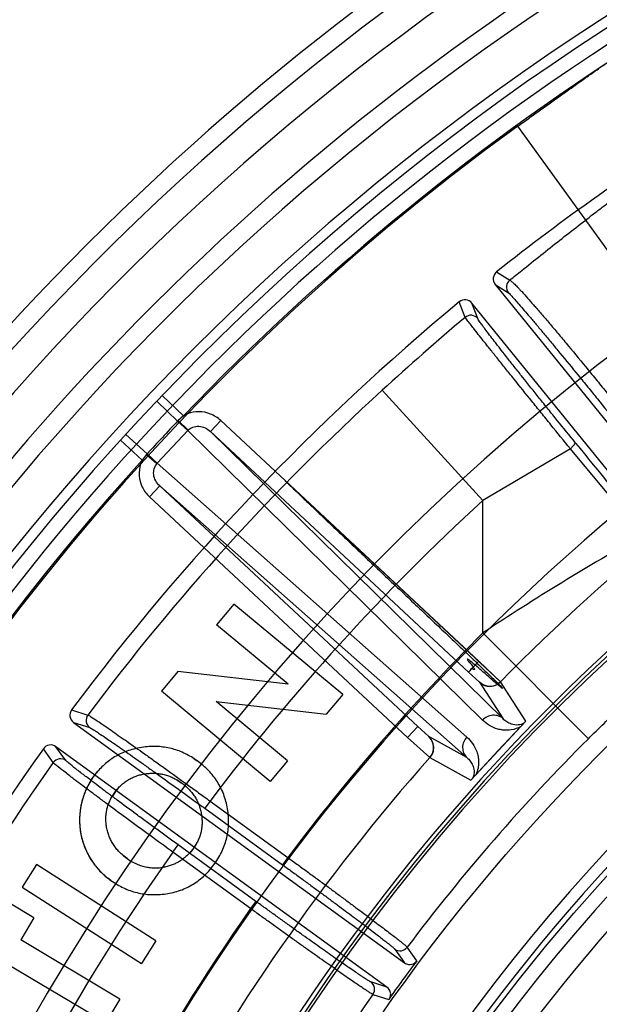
# Model space of a CAD drawing. Header units: millimetres. Extents: x 0 to 297, y 0 to 210.
# Tile 84 of 256: x 144.408 to 144.544, y 93.456 to 93.686. Entities that reach past the tile are written whole.
import ezdxf

# ---------------------------------------------------------------- set-up
doc = ezdxf.new("R2010")
doc.units = ezdxf.units.MM
doc.header["$LTSCALE"] = 16.335
doc.layers.get('0').update_dxf_attribs({"linetype": 'CONTINUOUS'})
for name, color, linetype in [('01_GLOBAL', 7, 'CONTINUOUS'), ('INTFCLR_144815', 7, 'CONTINUOUS'), ('INTFCLR_72935', 7, 'CONTINUOUS')]:
    doc.layers.add(name, color=color, linetype=linetype)

msp = doc.modelspace()

# ---------------------------------------------------------------- linework, layer by layer
at = {"color": 7, "linetype": 'Continuous'}
msp.add_circle((145.8748034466, 92.1344639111), 2.66, dxfattribs=at)
at = {"color": 9, "linetype": 'Continuous'}
msp.add_arc((145.8748034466, 92.1344639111), 2.6259090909, 92.9674534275, 177.0325465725, dxfattribs=at)
at = {"layer": '01_GLOBAL', "color": 7, "linetype": 'Continuous'}
msp.add_circle((145.8748034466, 92.1344639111), 2.695, dxfattribs=at)
at = {"layer": 'INTFCLR_144815', "color": 9, "linetype": 'Continuous'}
for p, q in [((144.5573919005, 93.61610007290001), (144.5245972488, 93.6613982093)), ((144.5196814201, 93.6273647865), (144.5227661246, 93.6253936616)), ((144.5193555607, 93.6243976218), (144.5224332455, 93.62242582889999)), ((144.5122973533, 93.61668955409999), (144.5109443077, 93.62029396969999)), ((144.5152687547, 93.6163974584), (144.5139134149, 93.61999500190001)), ((144.4464188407, 93.59361746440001), (144.4414210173, 93.5983947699)), ((144.5164636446, 93.5738090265), (144.4928839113, 93.59960904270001)), ((144.4401498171, 93.5970600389), (144.4450482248, 93.5924055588)), ((144.4464188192, 93.5936174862), (144.4451668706, 93.59252976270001)), ((144.4450482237, 93.5924055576), (144.4474192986, 93.59019449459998)), ((144.4451668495, 93.5925297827), (144.4474793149, 93.5902573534)), ((144.4551334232, 93.5925462), (144.4527465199, 93.5899865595)), ((144.5155135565, 93.5362408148), (144.4551334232, 93.5925462)), ((144.4329178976, 93.5893047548), (144.4379027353, 93.5847429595)), ((144.4402738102, 93.5825318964), (144.4474192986, 93.59019449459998)), ((144.4474192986, 93.59019449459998), (144.4474793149, 93.5902573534)), ((144.5163810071, 93.52242673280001), (144.4474192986, 93.59019449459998)), ((144.4527465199, 93.5899865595), (144.5131266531, 93.5336811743)), ((144.5211962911, 93.5227218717), (144.4527465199, 93.5899865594)), ((144.4316750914, 93.5879435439), (144.4367893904, 93.5832911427)), ((144.5369352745, 93.5859342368), (144.5381575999, 93.5872556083)), ((144.4377871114, 93.58461593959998), (144.4367893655, 93.5832911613)), ((144.4377870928, 93.58461595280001), (144.440215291, 93.5824676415)), ((144.4402738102, 93.5825318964), (144.4379027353, 93.5847429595)), ((144.536935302, 93.58593424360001), (144.5164636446, 93.5738090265)), ((144.553809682, 93.5656447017), (144.5369352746, 93.5859342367)), ((144.4402152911, 93.5824676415), (144.4402738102, 93.5825318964)), ((144.4402738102, 93.5825318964), (144.5126870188, 93.5184654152)), ((144.440852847, 93.57723215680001), (144.4384659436, 93.5746725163)), ((144.440852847, 93.57723215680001), (144.512728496, 93.5136412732)), ((144.5012329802, 93.5209267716), (144.440852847, 93.57723215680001)), ((144.4384659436, 93.5746725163), (144.4988460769, 93.5183671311)), ((144.5164636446, 93.542816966), (144.5164636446, 93.5738090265)), ((144.5411420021, 93.518065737), (144.5164636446, 93.542816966)), ((144.5131266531, 93.5336811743), (144.515706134, 93.5312894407)), ((144.5156650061, 93.53127381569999), (144.5211962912, 93.5227218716)), ((144.526502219, 93.5222108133), (144.52054849, 93.5313835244)), ((144.4202552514, 93.52481608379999), (144.4240532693, 93.52361267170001)), ((144.4207080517, 93.52186514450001), (144.4244992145, 93.5206589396)), ((144.4988460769, 93.51836713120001), (144.5012329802, 93.5209267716)), ((144.5038115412, 93.5185625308), (144.5012329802, 93.5209267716)), ((144.512728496, 93.51364127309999), (144.5038115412, 93.5185625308)), ((144.4159598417, 93.5124877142), (144.4136429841, 93.51572699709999)), ((144.4189052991, 93.51297420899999), (144.4165879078, 93.5162061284)), ((144.5040427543, 93.5136832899), (144.5136084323, 93.5083839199)), ((144.452642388, 93.50347976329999), (144.451408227, 93.50178108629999)), ((144.452642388, 93.50347976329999), (144.4708217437, 93.4902716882)), ((144.451408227, 93.50178108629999), (144.4695875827, 93.48857301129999)), ((144.443939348, 93.4915178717), (144.445173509, 93.4932165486)), ((144.4633608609, 93.480002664), (144.445173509, 93.4932165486)), ((144.4621266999, 93.47830398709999), (144.443939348, 93.4915178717)), ((144.4708217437, 93.4902716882), (144.4695875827, 93.48857301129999)), ((144.4633608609, 93.480002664), (144.4621266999, 93.47830398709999)), ((144.4958442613, 93.46882372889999), (144.4981368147, 93.4656098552)), ((144.5010055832, 93.466119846), (144.4987561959, 93.46926423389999)), ((144.4940223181, 93.4599467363), (144.4902573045, 93.4611339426)), ((144.4907382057, 93.4582284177), (144.4944237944, 93.4570607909))]:
    msp.add_line(p, q, dxfattribs=at)
at = {"layer": 'INTFCLR_144815', "color": 6, "linetype": 'Continuous'}
for p, q in [((144.5193555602, 93.6243976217), (144.5795454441, 93.55006930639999)), ((144.5741054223, 93.54566406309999), (144.5139134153, 93.61999500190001)), ((144.4582062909, 93.5495965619), (144.4541793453, 93.5447481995)), ((144.4836835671, 93.5284467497), (144.4582062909, 93.5495965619)), ((144.4709415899, 93.5308308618), (144.4541793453, 93.5447481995)), ((144.4451036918, 93.53381601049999), (144.4412570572, 93.52917467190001)), ((144.4709415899, 93.5308308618), (144.4451036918, 93.53381601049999)), ((144.4667343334, 93.50802485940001), (144.4412570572, 93.52917467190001)), ((144.483683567, 93.5284467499), (144.4798168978, 93.5237920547)), ((144.4707612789, 93.5128799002), (144.4540457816, 93.52675716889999)), ((144.4540457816, 93.52675716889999), (144.4798168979, 93.5237920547)), ((144.4207080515, 93.52186514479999), (144.4981368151, 93.4656098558)), ((144.4940223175, 93.4599467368), (144.4165879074, 93.5162061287)), ((144.4505747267, 93.5121607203), (144.4496175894, 93.5128966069)), ((144.4707612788, 93.5128799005), (144.4667343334, 93.50802485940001)), ((144.4458978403, 93.5077811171), (144.4449731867, 93.50838520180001)), ((144.4467552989, 93.5071135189), (144.4458978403, 93.5077811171)), ((144.4303309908, 93.50548382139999), (144.4297269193, 93.50455266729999)), ((144.431011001, 93.5063482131), (144.4303309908, 93.50548382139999)), ((144.4493195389, 93.493282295), (144.4487627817, 93.49242796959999)), ((144.4323719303, 93.49069516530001), (144.4332426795, 93.49001714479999)), ((144.4332426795, 93.49001714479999), (144.4341225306, 93.4894400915)), ((144.4120196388, 93.4886066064), (144.4086471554, 93.48333084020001)), ((144.4399544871, 93.4707491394), (144.4120196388, 93.4886066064)), ((144.429436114, 93.484901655), (144.4305606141, 93.48415832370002)), ((144.4086471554, 93.48333084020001), (144.4365820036, 93.4654733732)), ((144.4114281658, 93.4761836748), (144.4060722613, 93.47937584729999)), ((144.4114281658, 93.4761836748), (144.4083294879, 93.47098136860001)), ((144.4315228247, 93.4571508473), (144.4083294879, 93.47098136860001)), ((144.439954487, 93.47074913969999), (144.4365820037, 93.4654733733)), ((144.4050371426, 93.4654651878), (144.4282304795, 93.4516346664)), ((144.5005753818, 93.46558681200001), (144.5010055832, 93.466119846)), ((144.4315228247, 93.4571508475), (144.4282304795, 93.4516346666)), ((144.4947977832, 93.4576346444), (144.4944237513, 93.457060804))]:
    msp.add_line(p, q, dxfattribs=at)
at = {"layer": 'INTFCLR_144815', "color": 7, "linetype": 'Continuous'}
for p, q in [((144.52054849, 93.5313835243), (144.4702284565, 93.57846985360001)), ((144.5131266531, 93.5336811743), (144.5155135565, 93.5362408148)), ((144.5155135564, 93.5362408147), (144.5205484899, 93.5313835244)), ((144.5136083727, 93.5083839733), (144.5265021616, 93.52221086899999)), ((144.5200552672, 93.5152974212), (144.5265021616, 93.5222108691)), ((144.498846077, 93.5183671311), (144.5040427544, 93.51368329)), ((144.5136083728, 93.5083839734), (144.5200552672, 93.5152974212)), ((144.4489021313, 93.51337768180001), (144.4496175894, 93.5128966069)), ((144.4496175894, 93.5128966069), (144.4489021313, 93.51337768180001)), ((144.4253423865, 93.5091367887), (144.4264120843, 93.5104927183)), ((144.4244081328, 93.5076885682), (144.4253423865, 93.5091367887)), ((144.4248586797, 93.50842037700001), (144.4253423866, 93.50913678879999)), ((144.4449731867, 93.50838520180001), (144.4458978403, 93.5077811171)), ((144.4297269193, 93.50455266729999), (144.4303309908, 93.50548382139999)), ((144.4303309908, 93.50548382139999), (144.4307923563, 93.5060802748)), ((144.4487627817, 93.49242796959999), (144.4481787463, 93.49167362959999)), ((144.4493195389, 93.493282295), (144.4487627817, 93.49242796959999)), ((144.4332426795, 93.49001714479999), (144.4326428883, 93.49047813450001)), ((144.4426255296, 93.4881539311), (144.4418863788, 93.4879812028)), ((144.4435359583, 93.48843898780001), (144.4426255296, 93.4881539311)), ((144.4294361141, 93.4849016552), (144.4287456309, 93.48542313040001))]:
    msp.add_line(p, q, dxfattribs=at)
at = {"layer": 'INTFCLR_144815', "color": 6, "linetype": 'Continuous'}
for radius in [0.4466793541, 0.4256665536]:
    msp.add_circle((144.8596077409, 93.1986596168), radius, dxfattribs=at)
for centre, radius, start, end in [((144.8596077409, 93.1986596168), 0.6157754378, 313.9937911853, 154.5150993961), ((144.8596077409, 93.1986596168), 0.5947754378, 312.9543589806, 154.5144414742), ((144.8596077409, 93.1986596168), 0.5903864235, 71.6563998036, 156.0440844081), ((144.8596077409, 93.1986596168), 0.5808960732, 70.9981667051, 162.0018332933), ((144.8596077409, 93.1986596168), 0.5751005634, 108.7136429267, 257.7559644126), ((144.8596077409, 93.1986596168), 0.4627266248, 45.0000000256, 314.9999999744), ((144.8596077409, 93.1986596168), 0.4618985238, 44.999999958, 315.000000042), ((144.8596077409, 93.1986596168), 0.461229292, 44.99999997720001, 315.0000000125), ((144.8599207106, 93.19801182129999), 0.54782, 122.1960171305, 128.3949436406), ((144.5209867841, 93.6257200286), 0.002099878, 128.4370448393, 219.0311224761), ((144.5122807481, 93.61867424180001), 0.0020999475, 38.9714237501, 129.5261145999), ((144.8599207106, 93.19801182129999), 0.54782, 129.5705236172, 143.3764988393), ((144.8596077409, 93.1986596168), 0.4169682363, 115.6072723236, 154.3927276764), ((144.8596077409, 93.1986596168), 0.3959554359, 117.0737153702, 152.9262846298), ((144.8596077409, 93.1986596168), 0.427, 126.3221328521, 169.3673701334), ((144.4219414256, 93.52356468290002), 0.0020998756, 143.4185851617, 234.0311812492), ((144.8599207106, 93.19801182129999), 0.54782, 144.5520789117, 158.3604875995), ((144.4153527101, 93.5145078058), 0.0020999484, 53.9714511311, 144.5076560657), ((144.497076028, 93.4705252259), 0.002100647, 234.0980466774, 323.1112070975), ((144.8596077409, 93.1986596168), 0.4473594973, 143.2829108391, 144.7170891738), ((144.4890197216, 93.4594366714), 0.002100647, 324.8892236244, 53.9019536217)]:
    msp.add_arc(centre, radius, start, end, dxfattribs=at)
at = {"layer": 'INTFCLR_144815', "color": 9, "linetype": 'Continuous'}
for centre, radius, start, end in [((144.8596077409, 93.1986596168), 0.6114469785, 71.617857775, 156.0236179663), ((144.8596077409, 93.1986596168), 0.6044472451, 71.6178577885, 156.0236179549), ((144.8596077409, 93.1986596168), 0.5785048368, 70.768222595, 162.2317774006), ((144.8596077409, 93.1986596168), 0.5715914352, 107.7076787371, 136.2923212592), ((144.8596077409, 93.1986596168), 0.5712784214, 125.9035433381, 247.5002459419), ((144.8596077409, 93.1986596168), 0.47504355, 108.4596803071, 135.5403197), ((144.5240680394, 93.62374491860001), 0.0021007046, 128.2970066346, 218.8995204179), ((144.8596076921, 93.1986596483), 0.5153551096, 125.9035433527, 247.5002459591), ((144.9599220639, 93.0883510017), 0.6924663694, 130.2722993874, 132.4119396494), ((144.5136385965, 93.61507264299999), 0.0021007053, 39.10046367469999, 129.6760350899), ((144.8599207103, 93.1980118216), 0.5440554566, 132.4255192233, 143.2396033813), ((145.6910831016, 92.4232962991), 1.7086308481, 136.8243315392, 137.1756684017), ((144.4518778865, 93.5859980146), 0.0093649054, 135.7755678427, 136.826458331), ((154.7159422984, 101.8657224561), 13.1194632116, 219.1244210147, 219.2387337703), ((144.4447688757, 93.5783789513), 0.0093618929, 137.1735408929, 138.2247714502), ((144.859607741, 93.1986596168), 0.5715914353, 137.7076787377, 162.2317774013), ((144.8596077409, 93.1986596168), 0.4856448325, 128.484146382, 209.9999999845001), ((144.8599207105, 93.19801182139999), 0.5091034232, 132.4255192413, 143.1292740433), ((144.8374875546, 93.0595764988), 0.5801536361, 119.2729300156, 123.5966858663), ((144.8596077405, 93.19865961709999), 0.4859960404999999, 134.915531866, 143.1279733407), ((144.8596077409, 93.1986596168), 0.4297215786, 128.4841463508, 246.0405071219), ((144.4257369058, 93.5223561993), 0.0021007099, 143.266259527, 233.8993781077), ((144.8596077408, 93.1986596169), 0.451044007, 134.9155318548, 143.1335617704), ((144.8599207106, 93.19801182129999), 0.544055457, 144.6884762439, 158.2234804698), ((144.8596077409, 93.1986596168), 0.4750435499, 138.4596802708, 165.5403197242), ((144.4176735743, 93.5112726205), 0.0021007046, 54.1004354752, 144.6620838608), ((144.8599207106, 93.19801182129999), 0.5091034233, 144.7941622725, 158.1121101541), ((144.8596077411, 93.1986596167), 0.4859960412, 144.8720266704, 158.1279733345), ((144.8596077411, 93.1986596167), 0.4510440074, 144.86643825, 158.1335617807)]:
    msp.add_arc(centre, radius, start, end, dxfattribs=at)
at = {"layer": 'INTFCLR_144815', "color": 7, "linetype": 'Continuous'}
for centre, radius, start, end in [((144.5180503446, 93.5338351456), 0.0035001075, 227.0375958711, 315.5385227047), ((144.5014228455, 93.51600433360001), 0.0035001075, 318.4614529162, 46.9624282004), ((144.4096112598, 93.4541712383), 0.0710575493, 55.7355707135, 56.4311621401), ((144.4095527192, 93.45408440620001), 0.0711622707, 55.7359787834, 56.4301417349), ((144.4787299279, 93.4688215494), 0.0668995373, 142.2013653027, 142.9419695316), ((144.4788266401, 93.468747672), 0.0670212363, 142.2025146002, 142.9413925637), ((144.3956192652, 93.5284595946), 0.0703317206, 325.7354748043, 326.3964135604), ((144.3957311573, 93.52838429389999), 0.0701968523, 325.7348504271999, 326.3970592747), ((144.39200868, 93.5350744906), 0.0771164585, 322.5770712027, 323.1832097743), ((144.3921258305, 93.5349858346), 0.076969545, 322.5764879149, 323.1837835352)]:
    msp.add_arc(centre, radius, start, end, dxfattribs=at)
at = {"layer": 'INTFCLR_144815', "color": 9, "linetype": 'Continuous'}
for points, knots in [([(144.5245972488, 93.6613982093), (144.5254935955, 93.6620471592), (144.5272771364, 93.6633349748), (144.5299408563, 93.66524854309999), (144.5325761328, 93.66713261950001), (144.5347546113, 93.6686833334), (144.5364812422, 93.6699091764), (144.5381671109, 93.6711042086), (144.5402144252, 93.6725526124), (144.542588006, 93.6742300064), (144.5448441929, 93.6758253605), (144.5466468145, 93.6771038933), (144.5480197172, 93.678082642), (144.5492755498, 93.6789815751), (144.5507102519, 93.68001748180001), (144.5520452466, 93.6809987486), (144.5529931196, 93.6817113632), (144.5537639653, 93.682303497), (144.5545445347, 93.68291974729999), (144.5552276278, 93.68351982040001), (144.5555797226, 93.6838649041), (144.5556731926, 93.6840188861)], [0, 0, 0, 0, 0.0863229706, 0.1716062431, 0.2558480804, 0.3390274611, 0.3802000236, 0.4210306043, 0.5002259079, 0.5758309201, 0.6477553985, 0.7157787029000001, 0.7482262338, 0.779280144, 0.8362536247, 0.8862647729, 0.9085268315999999, 0.9287496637, 0.9621161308, 0.9859485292, 1, 1, 1, 1]), ([(144.5227658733, 93.62539345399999), (144.5236932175, 93.62615023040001), (144.5275650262, 93.6292947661), (144.5328812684, 93.6335285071), (144.5386690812, 93.63804964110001), (144.5418180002, 93.6404827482), (144.5438727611, 93.6420616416), (144.5451941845, 93.64307499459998), (144.5474145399, 93.6447730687), (144.5504523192, 93.6470862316), (144.5538949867, 93.64970164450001), (144.5563449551, 93.65156709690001), (144.5578854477, 93.6527467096), (144.5588319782, 93.6534735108), (144.5603455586, 93.6546415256), (144.5622926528, 93.65616281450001), (144.5643032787, 93.6577839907), (144.5658810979, 93.6591193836), (144.5669864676, 93.6601578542), (144.5675529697, 93.6607777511), (144.567714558, 93.661052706)], [0, 0, 0, 0, 0.0625458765, 0.2606392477, 0.3551136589, 0.4463205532, 0.4685806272, 0.4905220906, 0.5333372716, 0.6146452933, 0.6900415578, 0.7592582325, 0.7755539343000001, 0.7914290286, 0.8216176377, 0.8754591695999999, 0.9205293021, 0.956619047, 0.98333489, 1, 1, 1, 1]), ([(144.522766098, 93.6253936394), (144.5228965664, 93.62535006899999), (144.523211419, 93.6250871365), (144.523786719, 93.6245687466), (144.5244067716, 93.6239301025), (144.5250227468, 93.6232804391), (144.5262946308, 93.62190470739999), (144.5276498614, 93.6203736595), (144.5291031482, 93.61870369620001), (144.5302753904, 93.61734594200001), (144.5318404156, 93.6155147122), (144.5334644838, 93.6135936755), (144.5348407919, 93.6119550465), (144.5370845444, 93.6092717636), (144.5393635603, 93.6065164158), (144.5416754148, 93.6037002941), (144.5432783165, 93.6017409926), (144.5460814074, 93.598298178), (144.5484702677, 93.59533650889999), (144.5500531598, 93.5933603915)], [0, 0, 0, 0, 0.0097983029, 0.028326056, 0.0557697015, 0.0729163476, 0.0921524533, 0.1892020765, 0.2185665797, 0.2498476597, 0.316979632, 0.3901591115, 0.4290389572, 0.4694153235, 0.6393187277, 0.6837488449, 0.7289568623, 0.819642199, 1, 1, 1, 1]), ([(144.5224332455, 93.62242582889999), (144.522742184, 93.6222274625), (144.5232056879, 93.6216435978), (144.5240302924, 93.6207702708), (144.5254195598, 93.6191636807), (144.5268166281, 93.6175362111), (144.5281584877, 93.61594666), (144.5292436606, 93.61465652), (144.5306959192, 93.612919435), (144.5322069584, 93.61110073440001), (144.5334893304, 93.6095510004), (144.5355822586, 93.6070151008), (144.5377138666, 93.6044161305), (144.5398793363, 93.6017625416), (144.5413819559, 93.5999173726), (144.5440123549, 93.5966774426), (144.5462586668, 93.59389412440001), (144.5477496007, 93.59203901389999)], [0, 0, 0, 0, 0.0278420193, 0.0552141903, 0.0915692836, 0.1886365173, 0.2180093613, 0.2493061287, 0.3164849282, 0.389710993, 0.4286185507, 0.4690268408, 0.6390578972, 0.6835215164, 0.7287627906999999, 0.8195145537, 1, 1, 1, 1]), ([(144.536935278, 93.5859342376), (144.5354107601, 93.5878070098), (144.5331317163, 93.59061151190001), (144.5304823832, 93.5938825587), (144.5289864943, 93.5957325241), (144.5268493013, 93.5983782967), (144.524759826, 93.60097279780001), (144.5227216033, 93.60351038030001), (144.5214774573, 93.6050612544), (144.5200176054, 93.6068843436), (144.518624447, 93.60863001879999), (144.5175886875, 93.609930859), (144.5163087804, 93.61154256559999), (144.5147553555, 93.6134871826), (144.5132535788, 93.61544605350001), (144.5124967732, 93.61638281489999), (144.5122973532, 93.61668955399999)], [0, 0, 0, 0, 0.1838323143, 0.2751018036, 0.3204426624, 0.3649432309, 0.5340172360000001, 0.5740392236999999, 0.6127183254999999, 0.6853746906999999, 0.7518360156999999, 0.782742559, 0.8119579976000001, 0.9085168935, 0.9721480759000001, 1, 1, 1, 1]), ([(144.5381575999, 93.5872556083), (144.5367251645, 93.5890166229), (144.5345863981, 93.5916559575), (144.5321035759, 93.594737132), (144.5307027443, 93.5964806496), (144.5287024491, 93.59897526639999), (144.5267489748, 93.60142337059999), (144.5248475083, 93.603821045), (144.5236877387, 93.6052872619), (144.522328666, 93.60701239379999), (144.5210339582, 93.6086661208), (144.5200736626, 93.6099002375), (144.5188873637, 93.61143036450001), (144.5176750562, 93.6130209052), (144.5164783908, 93.61460300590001), (144.5158379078, 93.61553111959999), (144.5153911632, 93.6160732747), (144.5152687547, 93.6163974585)], [0, 0, 0, 0, 0.1837380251, 0.2749643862, 0.3202843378, 0.3647664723, 0.5337760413, 0.5737877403, 0.6124559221, 0.6850908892, 0.7515475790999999, 0.7824502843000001, 0.8116622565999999, 0.9082443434, 0.9444594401, 0.9719520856, 1, 1, 1, 1]), ([(144.4551334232, 93.5925462), (144.4544393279, 93.5931934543), (144.4528127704, 93.59422942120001), (144.4500139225, 93.5947818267), (144.4478337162, 93.59436006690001), (144.4467142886, 93.59379557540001), (144.4464190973, 93.59361719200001)], [0, 0, 0, 0, 0.2956847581, 0.5913695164, 0.8870542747, 1, 1, 1, 1]), ([(144.4474793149, 93.5902573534), (144.4477948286, 93.5905784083), (144.4486013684, 93.5910915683), (144.4500433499, 93.591283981), (144.4515107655, 93.5909146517), (144.4523703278, 93.5903390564), (144.4527465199, 93.5899865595)], [0, 0, 0, 0, 0.2329766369, 0.4761332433, 0.733177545, 1, 1, 1, 1]), ([(144.4367895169, 93.58329098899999), (144.4366321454, 93.58298408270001), (144.4361472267, 93.5818279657), (144.4358789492, 93.5796236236), (144.4366250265, 93.57687013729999), (144.4377720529, 93.5753199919), (144.4384659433, 93.5746725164)], [0, 0, 0, 0, 0.1129457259, 0.4086304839, 0.7043152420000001, 1, 1, 1, 1]), ([(144.440852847, 93.57723215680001), (144.4404749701, 93.5775828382), (144.4398440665, 93.578404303), (144.4392188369, 93.5802360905), (144.4396194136, 93.5817942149), (144.440215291, 93.5824676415)], [0, 0, 0, 0, 0.2697144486, 0.5295513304, 1, 1, 1, 1]), ([(144.5411420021, 93.51806573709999), (144.5435613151, 93.520477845), (144.5484382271, 93.5252101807), (144.5546767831, 93.5309393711), (144.5590946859, 93.5348291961), (144.5616235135, 93.53700869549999), (144.5631351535, 93.5382930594), (144.5661857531, 93.54085917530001), (144.5686286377, 93.5428578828), (144.5708468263, 93.5446253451)], [0, 0, 0, 0, 0.2570830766, 0.511298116, 0.6373032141, 0.7000207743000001, 0.7625178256, 0.7865693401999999, 1, 1, 1, 1]), ([(144.4240532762, 93.5236126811), (144.4243624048, 93.52350846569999), (144.4248907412, 93.5231210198), (144.4257868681, 93.5225653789), (144.4273130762, 93.521530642), (144.4291383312, 93.52028258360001), (144.4309190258, 93.5190403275), (144.4321109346, 93.5182052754), (144.4341574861, 93.51676618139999), (144.4362788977, 93.5152622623), (144.4384754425, 93.5136969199), (144.4400784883, 93.5125520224), (144.4430145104, 93.5104485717), (144.445993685, 93.5083013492), (144.4486015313, 93.5064140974), (144.450395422, 93.5051137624), (144.4517428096, 93.5041345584), (144.452642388, 93.50347976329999)], [0, 0, 0, 0, 0.0279829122, 0.05504682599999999, 0.09086547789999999, 0.185915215, 0.2448474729, 0.2770789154, 0.3107536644, 0.4594529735, 0.5001382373, 0.5421189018, 0.628428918, 0.8099485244, 0.8571255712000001, 0.9045582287, 1, 1, 1, 1]), ([(144.5211962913, 93.5227218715), (144.5208918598, 93.5230041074), (144.5201242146, 93.52347107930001), (144.5183450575, 93.5237314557), (144.5169867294, 93.52307289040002), (144.5163810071, 93.52242673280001)], [0, 0, 0, 0, 0.2362838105, 0.4958956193, 1, 1, 1, 1]), ([(144.5253017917, 93.52092366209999), (144.5246225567, 93.5205288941), (144.5232115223, 93.52003385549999), (144.5213435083, 93.52001438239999), (144.5196081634, 93.5203734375), (144.5179646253, 93.5210932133), (144.5168649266, 93.5219557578), (144.5163810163, 93.5224267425)], [0, 0, 0, 0, 0.2434075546, 0.451055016, 0.5712644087, 0.7907811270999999, 1, 1, 1, 1]), ([(144.5260525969, 93.5217288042), (144.5256617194, 93.52148008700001), (144.5246534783, 93.52115098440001), (144.5232217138, 93.5213692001), (144.5220436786, 93.5219663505), (144.5214561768, 93.5224553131), (144.5211962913, 93.5227218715)], [0, 0, 0, 0, 0.2611423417, 0.5731677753, 0.79015997, 1, 1, 1, 1]), ([(144.4244992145, 93.5206589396), (144.4247916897, 93.5205658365), (144.4252903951, 93.5202015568), (144.4261352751, 93.5196833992), (144.4275732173, 93.51871468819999), (144.4292916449, 93.5175453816), (144.4309681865, 93.5163811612), (144.4320901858, 93.51559836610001), (144.4340165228, 93.5142491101), (144.4360130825, 93.5128386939), (144.4380800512, 93.51137020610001), (144.4395884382, 93.51029603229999), (144.4423508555, 93.5083222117), (144.4451538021, 93.50630719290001), (144.4476071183, 93.50453576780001), (144.4492946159, 93.5033151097), (144.4505620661, 93.5023958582), (144.451408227, 93.50178108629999)], [0, 0, 0, 0, 0.0280069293, 0.0550808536, 0.090899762, 0.1859511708, 0.2448841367, 0.2771149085, 0.3107877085, 0.4594824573, 0.500165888, 0.542144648, 0.6284510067, 0.8099602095, 0.8571340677, 0.9045639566, 1, 1, 1, 1]), ([(144.5126870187, 93.51846541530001), (144.512390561, 93.51814582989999), (144.5118909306, 93.51736864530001), (144.5116200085, 93.5160021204), (144.5119048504, 93.5146567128), (144.5124257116, 93.51392527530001), (144.512728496, 93.5136412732)], [0, 0, 0, 0, 0.2458805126, 0.5085649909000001, 0.7658415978, 1, 1, 1, 1]), ([(144.5126870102, 93.5184654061), (144.5131932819, 93.51801749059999), (144.5141274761, 93.5169759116), (144.514960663, 93.5153895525), (144.5153731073, 93.51391841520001), (144.5155176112, 93.5125911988), (144.515378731, 93.5111241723), (144.5150371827, 93.51013670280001), (144.5148086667, 93.5096710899)], [0, 0, 0, 0, 0.2091943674, 0.4285380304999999, 0.5478250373, 0.6804089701, 0.8394874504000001, 1, 1, 1, 1]), ([(144.443939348, 93.4915178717), (144.4421595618, 93.4928087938), (144.4395140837, 93.49473372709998), (144.4364455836, 93.496977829), (144.434732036, 93.4982343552), (144.4323042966, 93.5000179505), (144.4295793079, 93.5020293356), (144.4269341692, 93.5039949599), (144.4255349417, 93.50503890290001), (144.4237015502, 93.5064108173), (144.4219665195, 93.50771801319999), (144.4203330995, 93.508963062), (144.4194483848, 93.5096433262), (144.4182257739, 93.5105772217), (144.4170298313, 93.5115830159), (144.416156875, 93.5122226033), (144.4159598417, 93.5124877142)], [0, 0, 0, 0, 0.1886048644, 0.2806498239, 0.3261019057, 0.3708802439, 0.5390665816, 0.6166365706, 0.6535747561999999, 0.6888202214, 0.8130638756, 0.8399290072, 0.8649871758, 0.9088276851, 0.9716653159, 1, 1, 1, 1]), ([(144.4451735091, 93.4932165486), (144.4435014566, 93.4944313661), (144.4410163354, 93.49624309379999), (144.4381341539, 93.4983556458), (144.4365247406, 93.4995386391), (144.4342445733, 93.5012179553), (144.4316853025, 93.5031118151), (144.4292015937, 93.5049633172), (144.427887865, 93.5059468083), (144.4261665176, 93.5072393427), (144.424537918, 93.50847140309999), (144.4230049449, 93.5096451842), (144.4221747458, 93.5102865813), (144.4210268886, 93.5111670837), (144.4199076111, 93.5121173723), (144.4190864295, 93.51272167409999), (144.4189052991, 93.51297420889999)], [0, 0, 0, 0, 0.1885936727, 0.2806322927, 0.3260825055, 0.3708589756, 0.5390380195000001, 0.6166044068, 0.6535415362, 0.6887872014, 0.8130289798, 0.8398945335, 0.8649531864, 0.9087940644, 0.9716415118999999, 1, 1, 1, 1]), ([(144.512728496, 93.5136412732), (144.5130128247, 93.5134003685), (144.5135419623, 93.51284865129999), (144.5141550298, 93.511818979), (144.5145271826, 93.51044957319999), (144.5143373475, 93.50938099), (144.5140578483, 93.50886592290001)], [0, 0, 0, 0, 0.2102229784, 0.4274675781, 0.6694230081, 1, 1, 1, 1]), ([(144.4695875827, 93.48857301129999), (144.4703348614, 93.4880300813), (144.4718237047, 93.4869467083), (144.4740419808, 93.4853275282), (144.4762270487, 93.48372750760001), (144.4783626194, 93.4821586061), (144.4804327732, 93.480632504), (144.4824227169, 93.47916010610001), (144.4843187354, 93.4777515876), (144.486107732, 93.4764166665), (144.4877769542, 93.4751649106), (144.489314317, 93.4740053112), (144.4907088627, 93.472946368), (144.4919505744, 93.4719951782), (144.4930318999, 93.47115924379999), (144.4939419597, 93.47044220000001), (144.4946832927, 93.46985617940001), (144.4952933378, 93.4693311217), (144.4956974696, 93.46902954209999), (144.4958442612, 93.468823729)], [0, 0, 0, 0, 0.08432266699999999, 0.1680898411, 0.2507128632, 0.3315559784, 0.409999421, 0.4854968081, 0.5575372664, 0.6256197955, 0.6892684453, 0.7480054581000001, 0.8014118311, 0.849116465, 0.8908026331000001, 0.9261630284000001, 0.9549373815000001, 0.9769222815, 1, 1, 1, 1]), ([(144.4902573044, 93.4611339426), (144.4900156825, 93.4612101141), (144.489603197, 93.4615019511), (144.4889142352, 93.4619205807), (144.4881271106, 93.46244506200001), (144.4871635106, 93.4630893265), (144.4860339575, 93.4638597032), (144.4847450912, 93.4647470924), (144.4833064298, 93.46574659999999), (144.4817279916, 93.4668507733), (144.4800213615, 93.468051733), (144.4781987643, 93.4693408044), (144.4762729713, 93.4707090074), (144.4742570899, 93.47214702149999), (144.4721654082, 93.4736446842), (144.4700136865, 93.4751907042), (144.4678184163, 93.47677321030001), (144.4655956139, 93.4783806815), (144.4641071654, 93.4794604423), (144.4633608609, 93.480002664)], [0, 0, 0, 0, 0.0231275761, 0.0451535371, 0.0739556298, 0.1093267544, 0.1510233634, 0.1987508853, 0.2521830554, 0.3109402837, 0.3746024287, 0.4426883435, 0.5147332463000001, 0.5902585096, 0.6687402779, 0.7495811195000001, 0.8321331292, 0.9157872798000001, 1, 1, 1, 1])]:
    msp.add_open_spline(points, degree=3, knots=knots, dxfattribs=at)
at = {"layer": 'INTFCLR_144815', "color": 7, "linetype": 'Continuous'}
for points, knots in [([(144.4702284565, 93.57846985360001), (144.4701984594, 93.5784376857), (144.470440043, 93.5782959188), (144.4705875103, 93.5780399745), (144.4710913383, 93.5775984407), (144.4716662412, 93.5770142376), (144.4724336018, 93.5762811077), (144.4737173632, 93.57504278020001), (144.4756436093, 93.5732036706), (144.4782796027, 93.57069229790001), (144.4812971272, 93.567825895), (144.4846148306, 93.5646787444), (144.4881540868, 93.5613248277), (144.4918353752, 93.5578381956), (144.4955794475, 93.5542928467), (144.499306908, 93.5507628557), (144.5029386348, 93.54732203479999), (144.5063946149, 93.5440451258), (144.5095978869, 93.54100373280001), (144.5120667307, 93.5386553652), (144.5138644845, 93.5369403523), (144.5158530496, 93.5350420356), (144.5183657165, 93.5326073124), (144.5197724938, 93.5312613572), (144.5213982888, 93.529581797), (144.520204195, 93.530471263), (144.5193741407, 93.5312291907), (144.5177694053, 93.5325949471), (144.5161940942, 93.53396748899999), (144.5148367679, 93.5351501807), (144.5137068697, 93.5360687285), (144.5132722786, 93.53643564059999), (144.512755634, 93.5367556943), (144.5129302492, 93.53639040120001), (144.5131522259, 93.5361542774), (144.5135016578, 93.53570826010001), (144.5138617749, 93.53528629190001), (144.5142062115, 93.5348638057), (144.5144005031, 93.5345938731), (144.5145904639, 93.53426375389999), (144.5140853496, 93.534250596), (144.5135613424, 93.5347144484), (144.5135287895, 93.5339012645), (144.5132182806, 93.5337794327), (144.5131266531, 93.5336811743)], [0, 0, 0, 0, 0.0015353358, 0.0059924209, 0.013222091, 0.0230677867, 0.0353721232, 0.0499774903, 0.08546048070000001, 0.1282548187, 0.1770983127, 0.2307286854, 0.2878836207, 0.3473007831, 0.4077178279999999, 0.4678724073, 0.5265021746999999, 0.5823447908, 0.634137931, 0.6806192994, 0.7014736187, 0.7205266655, 0.7780820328, 0.8092651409, 0.8190691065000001, 0.8258195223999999, 0.8440018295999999, 0.8686831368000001, 0.8949005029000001, 0.9176891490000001, 0.9331371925, 0.9415402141, 0.9443125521, 0.9463233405, 0.9512723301, 0.9579414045, 0.9650175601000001, 0.9711810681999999, 0.9761539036, 0.9784466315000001, 0.9810440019, 0.9889856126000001, 0.9953102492, 1, 1, 1, 1]), ([(144.52054849, 93.5313835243), (144.5200912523, 93.53091743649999), (144.519071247, 93.530290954), (144.5172308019, 93.53025417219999), (144.5161545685, 93.5308168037), (144.5156650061, 93.53127381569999)], [0, 0, 0, 0, 0.3644791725, 0.6261397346, 1, 1, 1, 1]), ([(144.5040427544, 93.51368329), (144.5042538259, 93.5139214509), (144.5047054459, 93.5144261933), (144.5049966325, 93.515553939), (144.5049455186, 93.5170654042), (144.5043012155, 93.5181063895), (144.5038115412, 93.5185625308)], [0, 0, 0, 0, 0.1764555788, 0.36750372, 0.6289304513, 1, 1, 1, 1]), ([(144.4489021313, 93.51337768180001), (144.4484776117, 93.51366486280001), (144.4475689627, 93.5142118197), (144.4461350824, 93.51490947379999), (144.4446576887, 93.51547978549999), (144.4431421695, 93.51589206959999), (144.4415830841, 93.5161555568), (144.4399718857, 93.5162850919), (144.4383005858, 93.5162483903), (144.4365699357, 93.51604535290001), (144.4348198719, 93.51568419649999), (144.4331561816, 93.5151730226), (144.4316580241, 93.5145497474), (144.4303030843, 93.5138229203), (144.4290455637, 93.5129732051), (144.4278671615, 93.5120104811), (144.426793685, 93.51095494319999), (144.4261577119, 93.5102043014), (144.4258676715, 93.50982313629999)], [0, 0, 0, 0, 0.0600810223, 0.1240959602, 0.1867239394, 0.2454379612, 0.307891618, 0.3718243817, 0.4346302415, 0.5035323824, 0.5758185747, 0.6438096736, 0.7072408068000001, 0.765733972, 0.8237462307, 0.8848813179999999, 0.9438535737, 1, 1, 1, 1]), ([(144.4303309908, 93.50548382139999), (144.4305571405, 93.5057820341), (144.4310022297, 93.5063689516), (144.4317545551, 93.5071638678), (144.4325742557, 93.5078517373), (144.4334470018, 93.50845267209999), (144.4343797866, 93.50895286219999), (144.4353687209, 93.50936690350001), (144.436420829, 93.5096692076), (144.4375159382, 93.50988170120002), (144.438629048, 93.5099950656), (144.4397341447, 93.5100043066), (144.4408178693, 93.5098994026), (144.4418841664, 93.50970685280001), (144.4429228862, 93.5093762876), (144.4439432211, 93.50895511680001), (144.4449445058, 93.50842709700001), (144.4455766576, 93.5079987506), (144.4458978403, 93.5077811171)], [0, 0, 0, 0, 0.0640493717, 0.1260567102, 0.1869112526, 0.2469583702, 0.3071564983, 0.3678161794, 0.4301704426, 0.4942300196, 0.5585882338, 0.6214771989, 0.6831062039, 0.7447764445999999, 0.8066207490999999, 0.8693327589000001, 0.9336107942, 1, 1, 1, 1]), ([(144.4537447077, 93.4888618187), (144.4540731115, 93.4893453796), (144.4547206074, 93.4902987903), (144.4555056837, 93.4918177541), (144.4561346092, 93.49336805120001), (144.4565906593, 93.4949576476), (144.4568770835, 93.4965848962), (144.4570078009, 93.49824922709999), (144.4569554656, 93.49995165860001), (144.4567426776, 93.5016708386), (144.4563719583, 93.5033626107), (144.4558587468, 93.5049934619), (144.4551871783, 93.5065342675), (144.4543711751, 93.5079907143), (144.4533996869, 93.5093548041), (144.4522858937, 93.5106335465), (144.4513194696, 93.51155424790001), (144.4507249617, 93.51204090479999), (144.4505747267, 93.5121607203)], [0, 0, 0, 0, 0.06753195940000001, 0.1331490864, 0.1972392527, 0.26069739, 0.3239568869, 0.3879720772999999, 0.4533692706, 0.5205353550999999, 0.5879804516, 0.6533411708, 0.7178896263, 0.7819606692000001, 0.8460172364, 0.9111464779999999, 0.9777793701, 1, 1, 1, 1]), ([(144.4248589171, 93.50842074), (144.4245850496, 93.50799727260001), (144.4240743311, 93.5071278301), (144.4234438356, 93.5058057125), (144.422929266, 93.504430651), (144.4225324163, 93.5029673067), (144.4222375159, 93.5013724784), (144.4220964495, 93.4997036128), (144.4221056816, 93.4980718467), (144.4222594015, 93.496466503), (144.4225727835, 93.49488972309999), (144.423047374, 93.4932970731), (144.4236858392, 93.4917404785), (144.4244531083, 93.49026430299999), (144.4253622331, 93.4888790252), (144.4263751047, 93.48761059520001), (144.4275082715, 93.4864460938), (144.428321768, 93.4857532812), (144.4287459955, 93.48542284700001)], [0, 0, 0, 0, 0.0591127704, 0.1180231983, 0.1714813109, 0.2309835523, 0.2955180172, 0.361329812, 0.4269901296, 0.4865379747, 0.5500882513, 0.615119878, 0.6810300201, 0.747005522, 0.8098198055, 0.8749543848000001, 0.9369695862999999, 1, 1, 1, 1]), ([(144.4244085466, 93.5076892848), (144.4243140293, 93.5075256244), (144.4240395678, 93.507029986), (144.4236249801, 93.5061855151), (144.4231828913, 93.50514805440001), (144.4228335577, 93.50407558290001), (144.4225462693, 93.5029806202), (144.4223225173, 93.50185946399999), (144.4221786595, 93.50071681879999), (144.4221042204, 93.49956808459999), (144.4221070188, 93.4984263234), (144.4221680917, 93.497299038), (144.4223196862, 93.4961840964), (144.4225376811, 93.49508369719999), (144.4228352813, 93.4939958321), (144.4232005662, 93.49292187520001), (144.42364284, 93.491867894), (144.4241471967, 93.49084311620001), (144.4247170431, 93.48985615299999), (144.4253499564, 93.4889177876), (144.4260449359, 93.4880220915), (144.4267950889, 93.4871683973), (144.4276172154, 93.486364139), (144.4284952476, 93.4856023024), (144.4291214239, 93.4851359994), (144.429436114, 93.484901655)], [0, 0, 0, 0, 0.0221374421, 0.066345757, 0.1101839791, 0.1541453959, 0.1983660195, 0.2427655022, 0.2879923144, 0.3332055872, 0.3775452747, 0.4217012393, 0.4653762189, 0.5092640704, 0.5530479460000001, 0.5974229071, 0.6420836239, 0.6868751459, 0.7311641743, 0.7755084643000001, 0.8193839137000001, 0.8639172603, 0.9085505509, 0.9540413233, 1, 1, 1, 1]), ([(144.4332426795, 93.49001714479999), (144.4329201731, 93.49026130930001), (144.4322885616, 93.4907394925), (144.4314274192, 93.4915327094), (144.4306705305, 93.492376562), (144.4300109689, 93.4932663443), (144.4294589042, 93.4942093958), (144.4290122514, 93.4951998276), (144.428661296, 93.4962371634), (144.4284164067, 93.4973115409), (144.4282810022, 93.498400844), (144.4282306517, 93.4994791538), (144.4283201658, 93.5005367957), (144.4284930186, 93.50157522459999), (144.4287959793, 93.5025880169), (144.4291875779, 93.5035856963), (144.4297066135, 93.50455505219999), (144.4301207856, 93.5051711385), (144.4303309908, 93.50548382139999)], [0, 0, 0, 0, 0.0689379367, 0.1350112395, 0.1992462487, 0.261947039, 0.3235247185, 0.3851830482, 0.4468729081, 0.5099401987, 0.5726915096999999, 0.6338384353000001, 0.6935986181, 0.7533117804, 0.8130044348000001, 0.8734738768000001, 0.9357840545, 1, 1, 1, 1]), ([(144.4467552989, 93.5071135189), (144.4467767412, 93.50709571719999), (144.4470856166, 93.5068373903), (144.4476489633, 93.5063097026), (144.4483769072, 93.5054797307), (144.4490191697, 93.5045996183), (144.4495599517, 93.5036635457), (144.450004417, 93.5026720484), (144.4503517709, 93.5016296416), (144.4505947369, 93.5005462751), (144.4507426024, 93.4994535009), (144.4507842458, 93.49837091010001), (144.4507182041, 93.4973123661), (144.4505440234, 93.4962781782), (144.4502620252, 93.49527070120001), (144.4498710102, 93.4942913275), (144.449375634, 93.49333471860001), (144.4489693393, 93.49273358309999), (144.4487627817, 93.49242796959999)], [0, 0, 0, 0, 0.0051255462, 0.0740532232, 0.1416343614, 0.2078744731, 0.2740829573, 0.3400429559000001, 0.4073545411, 0.4757747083, 0.5439138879, 0.6098637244, 0.6746691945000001, 0.7386000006, 0.8023628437, 0.8666699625, 0.9322158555, 1, 1, 1, 1]), ([(144.4487627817, 93.49242796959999), (144.4485672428, 93.4921657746), (144.4481813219, 93.49164829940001), (144.4475232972, 93.4909471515), (144.4468322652, 93.4902989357), (144.4460790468, 93.48973554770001), (144.4452892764, 93.4892253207), (144.4444422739, 93.4888057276), (144.443559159, 93.48842643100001), (144.442939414, 93.4882455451), (144.4426255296, 93.4881539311)], [0, 0, 0, 0, 0.1284741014, 0.2535599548, 0.3774092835, 0.5004429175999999, 0.6227900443, 0.7464537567, 0.8715855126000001, 1, 1, 1, 1]), ([(144.4426255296, 93.4881539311), (144.4422200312, 93.4880547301), (144.4414229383, 93.4878597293), (144.4402060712, 93.48774493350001), (144.4390074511, 93.48776257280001), (144.4378183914, 93.4879238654), (144.4366450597, 93.4882357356), (144.4354855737, 93.48868659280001), (144.4346518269, 93.4891172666), (144.4342048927, 93.4893888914), (144.4341225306, 93.4894400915)], [0, 0, 0, 0, 0.1412312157, 0.277619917, 0.4125967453, 0.5465208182, 0.6829449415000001, 0.8228192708, 0.9671459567, 1, 1, 1, 1]), ([(144.4305606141, 93.48415832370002), (144.4306747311, 93.4840865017), (144.4312719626, 93.4837189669), (144.4323892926, 93.4831320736), (144.4339417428, 93.4824909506), (144.4355416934, 93.48202588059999), (144.437177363, 93.48170502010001), (144.4388582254, 93.4815645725), (144.4405773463, 93.4815680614), (144.4423165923, 93.4817440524), (144.444032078, 93.4820727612), (144.4456870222, 93.482557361), (144.4472495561, 93.4832177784), (144.4487278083, 93.48403152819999), (144.4501253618, 93.4849966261), (144.4514311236, 93.4861279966), (144.4526573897, 93.4874132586), (144.4533779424, 93.488373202), (144.4537447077, 93.4888618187)], [0, 0, 0, 0, 0.0155071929, 0.0806537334, 0.1448189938, 0.2083145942, 0.271913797, 0.3361479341, 0.4019269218, 0.4693145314, 0.5368288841, 0.602505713, 0.6672017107, 0.7314649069, 0.7962150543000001, 0.8620930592, 0.9298045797, 1, 1, 1, 1])]:
    msp.add_open_spline(points, degree=3, knots=knots, dxfattribs=at)
at = {"layer": 'INTFCLR_144815', "color": 6, "linetype": 'Continuous'}
for points, knots in [([(144.4708217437, 93.4902716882), (144.4716228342, 93.48968856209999), (144.4732247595, 93.4885205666), (144.4756174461, 93.4867708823), (144.4779842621, 93.485035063), (144.4802907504, 93.4833383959), (144.4825116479, 93.4816989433), (144.4846323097, 93.48012784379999), (144.4866507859, 93.4786268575), (144.4885550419, 93.4772049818), (144.4903249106, 93.47587714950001), (144.4919451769, 93.4746545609), (144.4934089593, 93.4735430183), (144.4947112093, 93.47254601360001), (144.4958422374, 93.4716726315), (144.4967890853, 93.4709279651), (144.497553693, 93.47032432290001), (144.4981844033, 93.4697851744), (144.4985998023, 93.4694749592), (144.4987561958, 93.469264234)], [0, 0, 0, 0, 0.0850290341, 0.1701283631, 0.2543687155, 0.33690363, 0.4158415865, 0.4912563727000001, 0.5633876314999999, 0.6316982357, 0.6951970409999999, 0.7532595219, 0.8058822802, 0.852920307, 0.894007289, 0.9284931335, 0.9563370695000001, 0.9774806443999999, 1, 1, 1, 1]), ([(144.4907381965, 93.4582284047), (144.4904773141, 93.45831595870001), (144.4900288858, 93.45863556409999), (144.489274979, 93.45909799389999), (144.488413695, 93.4596747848), (144.4873658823, 93.46037846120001), (144.4861450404, 93.4612136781), (144.4847552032, 93.4621726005), (144.4832047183, 93.4632511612), (144.4815105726, 93.4644371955), (144.4796876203, 93.4657206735), (144.4777476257, 93.4670928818), (144.4756982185, 93.4685483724), (144.4735580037, 93.4700739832), (144.4713488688, 93.4716544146), (144.4690948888, 93.47327236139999), (144.4668046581, 93.4749210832), (144.4644785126, 93.4766003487), (144.4629156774, 93.4777318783), (144.4621266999, 93.47830398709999)], [0, 0, 0, 0, 0.0236146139, 0.0463538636, 0.0762315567, 0.1124305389, 0.1547150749, 0.2031505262, 0.2573373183, 0.3167930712, 0.3806188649, 0.4486563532, 0.5207089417, 0.5963276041, 0.6742030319, 0.7538026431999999, 0.8344246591, 0.9163675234, 1, 1, 1, 1]), ([(144.4981368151, 93.4656098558), (144.4983991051, 93.46541928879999), (144.4992094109, 93.4650708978), (144.5001436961, 93.46528485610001), (144.5005753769, 93.4655868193)], [0, 0, 0, 0, 0.3809655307, 1, 1, 1, 1]), ([(144.4947977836, 93.45763464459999), (144.4948922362, 93.45794410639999), (144.4949568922, 93.4588238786), (144.4944490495, 93.4596367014), (144.4940223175, 93.4599467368)], [0, 0, 0, 0, 0.3801956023, 1, 1, 1, 1])]:
    msp.add_open_spline(points, degree=3, knots=knots, dxfattribs=at)
at = {"layer": 'INTFCLR_72935', "color": 6, "linetype": 'Continuous'}
for radius in [0.4224162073, 0.4014439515]:
    msp.add_arc((144.8596077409, 93.1986596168), radius, 90, 270.0000000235, dxfattribs=at)

doc.saveas('drawing.dxf')
